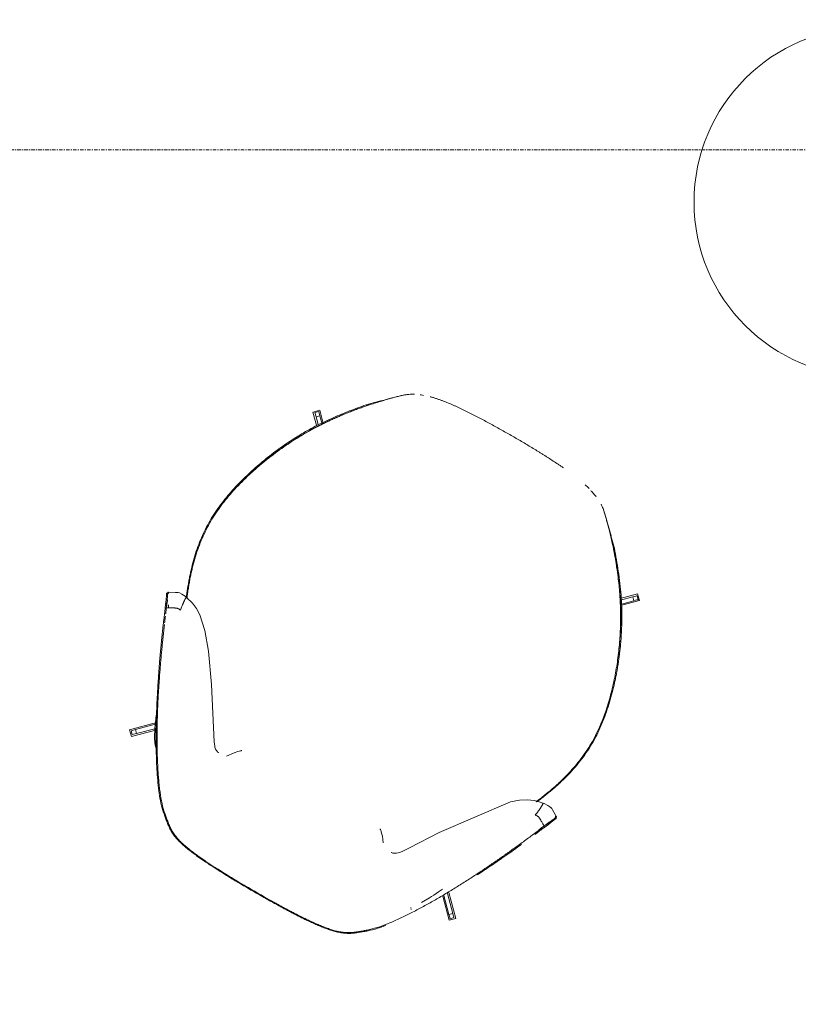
# Model space of a CAD drawing. Header units: millimetres. Extents: x -281 to 121694, y -16481 to 65128.
# Tile 242 of 256: x 82491 to 83829, y 42132 to 43823. Entities that reach past the tile are written whole.
import ezdxf

# ---------------------------------------------------------------- set-up
doc = ezdxf.new("R2010")
doc.units = ezdxf.units.MM
doc.linetypes.add('Grid Line', pattern=[12, 6, -2, 2, -2])
doc.layers.add('A--L$07A__Stramien', color=1, linetype='Continuous', lineweight=5)
doc.layers.add('A--L82__LosseGebruikersInvent', color=1, linetype='Continuous', lineweight=5)

# ---------------------------------------------------------------- blocks, each defined once
blk = doc.blocks.new('NLRS_82_FU_LB_tafel bijzet bella_hay_cpz - _tafel bijzet hay__bella_ø 600 h 320-44456152-L_80_ 12')
at = {"layer": 'A--L82__LosseGebruikersInvent'}
for start, end in [(360, 180), (180, 360)]:
    blk.add_arc((0, 0), 300, start, end, dxfattribs=at)
blk = doc.blocks.new('NLRS_82_FU_LB_stoel lounge take a line for a walk_moroso_cpz - 82_10_XX_stoel lounge_moroso_take a line for a walk-V250-L_80_ 12')
at = {"layer": 'A--L82__LosseGebruikersInvent'}
for p, q in [((-248.9, 340.5), (-249.6, 339.7)), ((-247.2, 338.7), (-247.8, 338)), ((-323.6, 315.5), (-315.2, 324)), ((-315.2, 324), (-284.9, 293.7)), ((284.5, 292.9), (315.5, 323.8)), ((315.5, 323.8), (323.9, 315.4)), ((-291, 282.9), (-323.6, 315.5)), ((-320.2, 316), (-315.2, 320.9)), ((-314.9, 310.7), (-309.9, 315.6)), ((-314.9, 310.7), (-289.6, 285.4)), ((-286, 291.7), (-309.9, 315.6)), ((310.5, 314.9), (285.9, 290.3)), ((288.9, 283.4), (315.4, 309.9)), ((323.9, 315.4), (290, 281.4)), ((310.5, 314.9), (315.8, 320.1)), ((310.5, 314.9), (315.4, 309.9)), ((320.7, 315.2), (315.4, 309.9)), ((315.8, 320.1), (320.7, 315.2)), ((-378.3, 95.8), (-380.6, 96.8)), ((373.3, 95.7), (371.5, 99.2)), ((378.8, 96.8), (376.5, 95.8)), ((-384.8, 79), (-387, 80.1)), ((386.2, 80.1), (384, 78.9)), ((-323.6, -315.3), (-299.9, -291.5)), ((-298.8, -293.3), (-315.7, -310.2)), ((-293.3, -301.8), (-315.1, -323.6)), ((-310.8, -315.2), (-295, -299.4)), ((315.3, -310.8), (303.9, -299.3)), ((305.6, -296.9), (324, -315.2)), ((-315.1, -323.6), (-323.6, -315.3)), ((-316.1, -320.5), (-321, -315.5)), ((-310.8, -315.2), (-315.7, -310.2)), ((315.6, -323.6), (298.8, -306.9)), ((299.9, -305.2), (310.4, -315.7)), ((315.3, -310.8), (310.4, -315.7)), ((315.7, -321), (310.4, -315.7)), ((315.3, -310.8), (320.6, -316)), ((324, -315.2), (315.6, -323.6)), ((320.6, -316), (315.7, -321)), ((-240, -371.2), (-241.6, -371.6)), ((251.3, -371.6), (249.6, -371.2))]:
    blk.add_line(p, q, dxfattribs=at)
at = {"layer": 'A--L82__LosseGebruikersInvent', "flags": 128}
for points in [[(-258.7, 321.1), (-265.1, 310.6), (-266.9, 307.3), (-268.8, 303.7), (-270.8, 299.7), (-275.1, 291), (-278.7, 283.7)], [(-173.6, 272.4), (-175.1, 272), (-179.2, 269.7), (-181.5, 267.5), (-182.9, 266), (-186, 262.1), (-194.1, 250.4), (-225, 201.9), (-304.6, 95.2), (-317, 85), (-328.4, 77.8), (-338.8, 73), (-347.4, 70.4), (-354, 69.2), (-354.1, 69.2)], [(-170.7, 272.8), (-170.7, 272.8), (-171.4, 272.8), (-172.8, 272.6), (-173.6, 272.4)], [(157.1, 270.9), (148.6, 259.5), (144.4, 254.7), (142.5, 252.8), (140.8, 251.2), (140, 250.5), (139.6, 250.1), (139.3, 249.9), (139.2, 249.8), (139.1, 249.8)], [(174.5, 272.4), (173.8, 272.6), (172.7, 272.8), (172.1, 272.8), (171.9, 272.8)], [(353.6, 69.2), (339.2, 72.8), (328.7, 77.5), (318.3, 84.1), (297.1, 102.6), (273.8, 130.4), (241, 177.7), (187.7, 260.5), (185.4, 263.6), (183.6, 265.9), (182.1, 267.5), (181, 268.8), (179.2, 270.3), (174.5, 272.4)], [(-134.2, 247.4), (-134.3, 247.5), (-134.6, 247.7), (-135, 248), (-136, 248.8), (-138, 250.5), (-139.8, 252.2), (-143.6, 256.1), (-150.7, 265.5)], [(-354.1, 69.2), (-356.2, 68.9), (-363.2, 68.4), (-367.4, 68.6), (-370.6, 69.3), (-371.9, 69.8), (-373.1, 70.3), (-374.5, 71), (-386.2, 77.7)], [(385.2, 77.7), (384.4, 77.2), (373.9, 71.3), (371.1, 69.8), (369.8, 69.4), (367.4, 68.8), (363, 68.4), (356, 68.8), (353.6, 69.2)]]:
    blk.add_lwpolyline(points, dxfattribs=at)
at = {"layer": 'A--L82__LosseGebruikersInvent'}
for centre, major_axis, ratio, start_param, end_param in [((-312, 307.8), (-8.25, 8.25), 0.000008, 5.072324, 6.166572), ((-307, 312.7), (-8.25, 8.25), 0.000008, 5.072324, 6.166572), ((-312.8, -307.3), (8.25, 8.25), 0.000003, 1.930742, 3.02499), ((-307.9, -312.3), (8.25, 8.25), 0.000003, 1.930742, 3.02499)]:
    blk.add_ellipse(centre, major_axis=major_axis, ratio=ratio, start_param=start_param, end_param=end_param, dxfattribs=at)
for points, knots in [([(217.5, 393.8), (213, 398.9), (206.8, 405.2), (199.9, 411.3), (196, 414.5), (193.2, 416.9), (190.2, 419.3), (186.1, 422.6), (180.7, 426.7), (173.4, 431.3), (165.5, 434.9), (157.9, 437.6), (150.1, 439.7), (143.6, 441), (138.2, 442), (134, 442.7), (129.8, 443.3), (124.2, 444.1), (117.3, 444.9), (109.1, 445.7), (100.7, 446.4), (92.2, 447), (84, 447.5), (75.7, 447.9), (67.2, 448.2), (58.7, 448.5), (50.1, 448.7), (41.5, 448.9), (33, 449.1), (24.5, 449.2), (16.2, 449.2), (7.8, 449.3), (-0.6, 449.3), (-9.1, 449.3), (-17.6, 449.2), (-26, 449.2), (-34.5, 449.1), (-43, 448.9), (-51.4, 448.7), (-59.8, 448.5), (-68.3, 448.2), (-76.7, 447.9), (-85.1, 447.5), (-93.4, 447), (-102, 446.4), (-110.3, 445.7), (-118.4, 444.9), (-125.3, 444.1), (-130.8, 443.4), (-135.1, 442.8), (-139.4, 442.1), (-144.7, 441.1), (-151.3, 439.8), (-159.1, 437.7), (-166.9, 435), (-174.8, 431.3), (-182.2, 426.8), (-187.7, 422.6), (-191.8, 419.2), (-194.8, 416.8), (-197.7, 414.5), (-201.6, 411.2), (-208.4, 405.1), (-214.7, 398.8), (-219.1, 393.8)], [0, 0, 0, 0, 0.035714, 0.053571, 0.0625, 0.071429, 0.080357, 0.089286, 0.107143, 0.125, 0.142857, 0.160714, 0.178571, 0.196429, 0.205357, 0.214286, 0.223214, 0.232143, 0.25, 0.267857, 0.285714, 0.303571, 0.321429, 0.339286, 0.357143, 0.375, 0.392857, 0.410714, 0.428571, 0.446429, 0.464286, 0.482143, 0.5, 0.517857, 0.535714, 0.553571, 0.571429, 0.589286, 0.607143, 0.625, 0.642857, 0.660714, 0.678571, 0.696429, 0.714286, 0.732143, 0.75, 0.767857, 0.776786, 0.785714, 0.794643, 0.803571, 0.821429, 0.839286, 0.857143, 0.875, 0.892857, 0.910714, 0.919643, 0.928571, 0.9375, 0.946429, 0.964286, 1, 1, 1, 1]), ([(-217.4, 393.3), (-213, 398.3), (-206.8, 404.5), (-200, 410.5), (-196.2, 413.8), (-193.4, 416.1), (-190.5, 418.5), (-186.4, 421.8), (-181, 425.9), (-173.7, 430.4), (-165.9, 434), (-158.3, 436.6), (-150.5, 438.7), (-144.1, 440), (-138.7, 441), (-134.6, 441.6), (-130.3, 442.2), (-124.8, 443), (-118, 443.8), (-109.9, 444.5), (-101.6, 445.2), (-93.2, 445.8), (-84.9, 446.3), (-76.6, 446.7), (-68.2, 447), (-59.7, 447.3), (-51.2, 447.5), (-42.8, 447.7), (-31.5, 447.9), (-20.4, 448), (-9.4, 448), (1.8, 448), (15.9, 448), (29.9, 447.9), (41.1, 447.7), (49.4, 447.5), (57.7, 447.3), (66.1, 447), (74.5, 446.7), (82.8, 446.3), (91.1, 445.8), (98.1, 445.3), (103.7, 444.9), (109.2, 444.4), (115.9, 443.8), (122.7, 443), (128.2, 442.3), (132.4, 441.7), (136.6, 441), (142, 440.1), (148.4, 438.8), (156.2, 436.8), (163.9, 434.1), (171.8, 430.5), (179.2, 426), (184.6, 421.8), (188.7, 418.5), (191.6, 416.2), (194.4, 413.8), (198.3, 410.6), (205.1, 404.6), (211.3, 398.3), (215.7, 393.3)], [0, 0, 0, 0, 0.035714, 0.053571, 0.0625, 0.071429, 0.080357, 0.089286, 0.107143, 0.125, 0.142857, 0.160714, 0.178571, 0.196429, 0.205357, 0.214286, 0.223214, 0.232143, 0.25, 0.267857, 0.285714, 0.303571, 0.321429, 0.339286, 0.357143, 0.375, 0.392857, 0.410714, 0.428571, 0.464286, 0.482143, 0.5, 0.535714, 0.571429, 0.589286, 0.607143, 0.625, 0.642857, 0.660714, 0.678571, 0.696429, 0.714286, 0.723214, 0.732143, 0.75, 0.767857, 0.776786, 0.785714, 0.794643, 0.803571, 0.821429, 0.839286, 0.857143, 0.875, 0.892857, 0.910714, 0.919643, 0.928571, 0.9375, 0.946429, 0.964286, 1, 1, 1, 1]), ([(-375.9, 102.3), (-373.8, 107.2), (-370.2, 115.7), (-364.7, 128.4), (-360.4, 138.3), (-356, 148.3), (-351.6, 158.1), (-347.9, 166.1), (-344.9, 172.6), (-342.6, 177.6), (-340.4, 182.4), (-337.5, 188.7), (-334, 196.1), (-330.5, 203.4), (-327.6, 209.4), (-325.3, 214.1), (-323, 218.8), (-319.9, 225.2), (-315.9, 233.2), (-311.1, 242.7), (-306.2, 252.3), (-301.3, 261.7), (-296.3, 270.9), (-291.4, 280.1), (-286.3, 289.3), (-281.1, 298.4), (-275.9, 307.4), (-270.6, 316.4), (-265.1, 325.5), (-259.5, 334.4), (-253.9, 343.2), (-248.2, 351.9), (-242.2, 360.8), (-236, 369.6), (-227.7, 380.9), (-221.5, 388.7), (-217.4, 393.3)], [0, 0, 0, 0, 0.0625, 0.09375, 0.125, 0.15625, 0.1875, 0.21875, 0.234375, 0.25, 0.265625, 0.28125, 0.3125, 0.34375, 0.359375, 0.375, 0.390625, 0.40625, 0.4375, 0.46875, 0.5, 0.53125, 0.5625, 0.59375, 0.625, 0.65625, 0.6875, 0.71875, 0.75, 0.78125, 0.8125, 0.84375, 0.875, 0.90625, 0.9375, 1, 1, 1, 1]), ([(215.7, 393.3), (219.8, 388.5), (226.2, 380.5), (234.6, 369.1), (240.8, 360.2), (246.7, 351.5), (252.2, 343), (257.6, 334.5), (263.1, 325.7), (268.6, 316.6), (273.9, 307.5), (279.2, 298.4), (284.4, 289.2), (289.5, 280), (294.4, 270.9), (299.3, 261.7), (304.2, 252.4), (309.1, 242.8), (313.9, 233.2), (318.7, 223.6), (323.4, 213.9), (328, 204.5), (332.3, 195.4), (335.9, 187.7), (338.8, 181.4), (341.1, 176.6), (343.3, 171.8), (346.1, 165.6), (349.5, 158), (353, 150.3), (355.9, 143.9), (358.8, 137.3), (361, 132.2), (362.5, 128.8), (362.6, 128.7)], [0, 0, 0, 0, 0.0625, 0.09375, 0.125, 0.15625, 0.1875, 0.21875, 0.25, 0.28125, 0.3125, 0.34375, 0.375, 0.40625, 0.4375, 0.46875, 0.5, 0.53125, 0.5625, 0.59375, 0.625, 0.65625, 0.6875, 0.71875, 0.734375, 0.75, 0.765625, 0.78125, 0.8125, 0.84375, 0.859375, 0.875, 0.90625, 0.9074327, 0.9074327, 0.9074327, 0.9074327]), ([(378.8, 96.8), (377.8, 98.9), (375.9, 102.9), (372.6, 110.2), (369.3, 117.9), (366.6, 124.4), (363.6, 131.3), (360.5, 138.5), (357.4, 145.4), (354.6, 151.7), (351.9, 157.6), (349.5, 162.9), (347.2, 168), (344.9, 173), (342.9, 177.3), (341.2, 180.9), (339.4, 184.8), (337, 189.7), (334.3, 195.4), (331.6, 201), (328.1, 208.3), (324.5, 215.6), (320.9, 222.9), (318.1, 228.5), (315.3, 234), (311.7, 241.3), (307.1, 250.3), (302.4, 259.2), (298.6, 266.3), (295.2, 272.7), (291.3, 279.9), (285.4, 290.6), (279.4, 301.3), (273.2, 311.9), (266.9, 322.6), (259.2, 335.3), (249.4, 350.5), (238.9, 366.2), (228.1, 381), (221, 389.8), (217.5, 393.8)], [0, 0, 0, 0, 0.035714, 0.071429, 0.089286, 0.107143, 0.125, 0.142857, 0.160714, 0.178571, 0.196429, 0.214286, 0.232143, 0.25, 0.267857, 0.276786, 0.285714, 0.303571, 0.321429, 0.339286, 0.357143, 0.392857, 0.410714, 0.428571, 0.446429, 0.464286, 0.5, 0.535714, 0.553571, 0.571429, 0.598214, 0.625, 0.678571, 0.705357, 0.732143, 0.785714, 0.839286, 0.892857, 0.946429, 1, 1, 1, 1]), ([(267.5, 318.4), (268, 318.1), (269.2, 317.1), (271.2, 315), (273.3, 312.3), (275.8, 308.7), (279.6, 302.5), (284.6, 293.1), (288.6, 285), (291.5, 278.4), (293.8, 273.1), (295.5, 269.2), (296.3, 267.3)], [0.0218609, 0.0218609, 0.0218609, 0.0218609, 0.05, 0.075, 0.1, 0.125, 0.15, 0.2, 0.25, 0.275, 0.3, 0.3239631, 0.3239631, 0.3239631, 0.3239631]), ([(268.2, 319.7), (269.2, 319.4), (271.5, 317.7), (275.7, 312.3), (279.8, 305.9), (283.2, 299.8), (285.9, 294.7), (288.6, 289.2), (292.1, 281.7), (296.5, 271.6), (300.2, 262.4), (302.2, 257.4), (302.4, 257)], [0, 0, 0, 0, 0.05, 0.1, 0.15, 0.175, 0.2, 0.225, 0.25, 0.3, 0.35, 0.3542078, 0.3542078, 0.3542078, 0.3542078]), ([(271.8, 313.3), (271.6, 313.5), (270.8, 314.5), (269.6, 315.8), (268.7, 316.6), (268.3, 316.9)], [0.92046634, 0.92046634, 0.92046634, 0.92046634, 0.925, 0.95, 0.96648697, 0.96648697, 0.96648697, 0.96648697]), ([(-317.9, 232.6), (-321.4, 225.6), (-329.2, 209.9), (-340.5, 186.5), (-350.2, 165.5), (-355.6, 153.8), (-357.7, 149)], [0.4503386, 0.4503386, 0.4503386, 0.4503386, 0.5, 0.5625, 0.625, 0.671875, 0.671875, 0.671875, 0.671875]), ([(-369.2, 122.6), (-370.3, 120.1), (-372.9, 114), (-376.1, 106.7), (-378.6, 101.1), (-379.9, 98.2), (-380.6, 96.8)], [0.7766234, 0.7766234, 0.7766234, 0.7766234, 0.8125, 0.875, 0.9375, 1, 1, 1, 1]), ([(363.7, 126.2), (364.7, 123.9), (366.2, 120.3), (367.8, 116.7), (368.3, 115.4)], [0.91534989, 0.91534989, 0.91534989, 0.91534989, 0.9375, 0.95111981, 0.95111981, 0.95111981, 0.95111981]), ([(-384, 78.5), (-384.1, 78.5), (-384.4, 78.3), (-384.8, 78.1), (-385.2, 77.9), (-385.6, 77.8), (-385.9, 77.7), (-386.1, 77.7), (-386.2, 77.8), (-386.2, 78), (-386, 78.6), (-385.7, 79.4), (-385.1, 80.8), (-384, 83.2), (-382.1, 87.7), (-379.4, 94), (-377.1, 99.3), (-375.9, 102.3)], [0.4830404, 0.4830404, 0.4830404, 0.4830404, 0.5, 0.5277778, 0.5555556, 0.5833333, 0.6111111, 0.6388889, 0.6666667, 0.6944444, 0.7222222, 0.75, 0.7777778, 0.8333333, 0.8888889, 0.9444444, 1, 1, 1, 1]), ([(-378.3, 95.8), (-377.3, 97.9), (-375.5, 101.9), (-372.8, 107.9), (-371.2, 111.7), (-371, 112)], [0, 0, 0, 0, 0.03571429, 0.07142857, 0.07406334, 0.07406334, 0.07406334, 0.07406334]), ([(-353, 93.4), (-353.4, 93.3), (-354.2, 93.2), (-355.8, 93), (-357.5, 93.1), (-359.4, 93.4), (-360.7, 93.9), (-362, 94.5), (-363.3, 95.1), (-364.6, 95.8), (-367.1, 97.2), (-370.1, 98.9), (-373.4, 100.8), (-375.1, 101.8), (-375.9, 102.3)], [-1, -1, -1, -1, -0.944444, -0.888889, -0.777778, -0.722222, -0.666667, -0.611111, -0.555556, -0.5, -0.444444, -0.222222, -0.111111, 0, 0, 0, 0]), ([(370.1, 111.4), (370.2, 111.1), (371.6, 107.9), (372.9, 104.8), (374, 102.3)], [0.96531104, 0.96531104, 0.96531104, 0.96531104, 0.96875, 1, 1, 1, 1]), ([(374, 102.3), (375.3, 99.3), (377.6, 93.9), (380.4, 87.7), (382.5, 83.2), (383.7, 80.7), (384.5, 79.3), (384.9, 78.5), (385.1, 78), (385.2, 77.8), (385.2, 77.7), (385.1, 77.7), (384.9, 77.8), (384.5, 77.9), (384, 78.2), (383.4, 78.6), (383.1, 78.9), (383, 79)], [0, 0, 0, 0, 0.0555556, 0.1111111, 0.1666667, 0.2222222, 0.25, 0.2777778, 0.3055556, 0.3333333, 0.3611111, 0.3888889, 0.4166667, 0.4444444, 0.5, 0.5277778, 0.5428321, 0.5428321, 0.5428321, 0.5428321]), ([(-380.6, 96.8), (-380.9, 95.9), (-381.5, 94.1), (-382.5, 91.3), (-383.7, 88.4), (-384.9, 85.6), (-385.8, 83.5), (-386.4, 82.1), (-386.8, 81.1), (-387.1, 80.5), (-387.1, 80.2), (-386.9, 80.1), (-386.3, 80.3), (-385.6, 80.6), (-385.1, 80.9), (-385.1, 80.9)], [0, 0, 0, 0, 0.0357143, 0.0714286, 0.1071429, 0.1428571, 0.1785714, 0.2142857, 0.25, 0.2857143, 0.3214286, 0.3571429, 0.4285714, 0.5, 0.502875, 0.502875, 0.502875, 0.502875]), ([(-379.6, 92.1), (-379.4, 92.6), (-379, 93.9), (-378.6, 95.1), (-378.3, 95.8)], [0.9305511, 0.9305511, 0.9305511, 0.9305511, 0.95833333, 1, 1, 1, 1]), ([(-353.2, 69.8), (-353.3, 69.7), (-353.5, 69.5), (-353.8, 69.2), (-354.1, 69.2), (-354.4, 69.2), (-354.6, 69.3), (-354.7, 69.6), (-354.8, 70.1), (-354.8, 70.8), (-354.9, 71.8), (-354.9, 73.1), (-354.8, 74.6), (-354.8, 76.3), (-354.7, 77.9), (-354.6, 79.4), (-354.5, 80.7), (-354.4, 82.1), (-354.3, 84.1), (-354, 86.7), (-353.6, 89.9), (-353.3, 92.2), (-353, 93.4)], [-0.5555556, -0.5555556, -0.5555556, -0.5555556, -0.5277778, -0.5, -0.4444444, -0.3888889, -0.3611111, -0.3333333, -0.3055556, -0.2777778, -0.25, -0.2222222, -0.1944444, -0.1666667, -0.1388889, -0.125, -0.1111111, -0.0972222, -0.0833333, -0.0555556, -0.0277778, 0, 0, 0, 0]), ([(364, 96.5), (363.5, 96.3), (362.7, 95.8), (361.4, 95.1), (360.1, 94.5), (358.8, 93.9), (357.4, 93.4), (355.6, 93.1), (353.9, 93), (352.3, 93.2), (351.6, 93.3), (351.2, 93.4)], [-0.5555556, -0.5555556, -0.5555556, -0.5555556, -0.5, -0.4444444, -0.3888889, -0.3333333, -0.2777778, -0.2222222, -0.1111111, -0.0555556, 0, 0, 0, 0]), ([(351.2, 93.4), (351.4, 92.2), (351.8, 89.9), (352.3, 86.7), (352.6, 84.1), (352.8, 82.1), (353, 80.7), (353.1, 79.4), (353.2, 77.9), (353.4, 76.3), (353.5, 74.6), (353.6, 73.1), (353.7, 71.8), (353.7, 70.8), (353.8, 70.1), (353.8, 69.6), (353.7, 69.3), (353.7, 69.2), (353.6, 69.2), (353.6, 69.2)], [-1, -1, -1, -1, -0.9722222, -0.9444444, -0.9166667, -0.9027778, -0.8888889, -0.875, -0.8611111, -0.8333333, -0.8055556, -0.7777778, -0.75, -0.7222222, -0.6944444, -0.6666667, -0.6388889, -0.6111111, -0.567108, -0.567108, -0.567108, -0.567108]), ([(376.5, 95.8), (376.8, 94.8), (377.5, 93), (378.4, 90.9), (378.9, 89.6), (379, 89.3)], [0, 0, 0, 0, 0.03571429, 0.07142857, 0.08285346, 0.08285346, 0.08285346, 0.08285346]), ([(382.6, 83.1), (382.8, 82.8), (383.6, 81.8), (384.7, 80.9), (385.6, 80.4), (386.1, 80.1), (386.2, 80.1), (385.9, 80.7), (385.2, 82.1), (384.2, 84), (383.1, 86.3), (381.8, 89.1), (380.7, 91.6), (379.8, 94), (379.2, 95.7), (378.8, 96.8)], [0.3501367, 0.3501367, 0.3501367, 0.3501367, 0.375, 0.4375, 0.5, 0.5625, 0.625, 0.6875, 0.75, 0.78125, 0.8125, 0.875, 0.90625, 0.9375, 1, 1, 1, 1]), ([(-344.1, 72.5), (-344.7, 71), (-346.5, 66.8), (-349.5, 59.7), (-352.7, 51.5), (-355.8, 43.2), (-358.8, 34.8), (-361.5, 26.3), (-364.9, 14.9), (-368.7, 0.6), (-372.3, -16.9), (-374.7, -34.5), (-376.1, -52.1), (-376.3, -75.6), (-373.6, -104.5), (-368.1, -132.9), (-362.4, -155.1), (-358.3, -168.8), (-354.8, -179.7), (-352.1, -187.7), (-349.2, -195.6), (-346.2, -203.6), (-343, -211.5), (-338.7, -222), (-333.8, -233), (-328.3, -244.5), (-322, -257.1), (-313.7, -272.4), (-303.1, -290.3), (-291.9, -307.4), (-280, -324), (-267.1, -340.7), (-254.4, -356.3), (-245.9, -366.5), (-241.6, -371.6)], [0.4766107, 0.4766107, 0.4766107, 0.4766107, 0.4814815, 0.4907407, 0.5, 0.5092593, 0.5185185, 0.5277778, 0.537037, 0.5555556, 0.5740741, 0.5925926, 0.6111111, 0.6296296, 0.6666667, 0.7037037, 0.7222222, 0.7407407, 0.75, 0.7592593, 0.7685185, 0.7777778, 0.787037, 0.7962963, 0.8148148, 0.8263889, 0.837963, 0.8611111, 0.8842593, 0.9074074, 0.9305556, 0.9537037, 0.9768519, 1, 1, 1, 1]), ([(-234, -377.4), (-240, -370.8), (-249.6, -359.9), (-262.2, -344.4), (-271.5, -332.4), (-279, -322.2), (-284.8, -314), (-289, -307.8), (-293.2, -301.6), (-297.2, -295.4), (-301.1, -289.1), (-306.3, -280.6), (-312.6, -269.8), (-322.2, -252.3), (-333.4, -229.5), (-345.4, -201.3), (-355.7, -172.4), (-364.3, -142.7), (-370.8, -112.2), (-374, -86.2), (-374.9, -65.1), (-374.4, -43.8), (-372, -22.6), (-368.4, -4.3), (-366, 6.1), (-364, 13.9), (-361.8, 21.6), (-358.6, 31.7), (-354.3, 44.4), (-349.1, 57.9), (-345.2, 67.3), (-343.4, 71.4), (-342.8, 72.9)], [0, 0, 0, 0, 0.0333333, 0.05, 0.0666667, 0.0833333, 0.0916667, 0.1, 0.1083333, 0.1166667, 0.125, 0.1333333, 0.15, 0.1666667, 0.2, 0.2333333, 0.2666667, 0.3, 0.3333333, 0.3666667, 0.3833333, 0.4, 0.4333333, 0.45, 0.4583333, 0.4666667, 0.475, 0.4833333, 0.5, 0.5166667, 0.525, 0.5298543, 0.5298543, 0.5298543, 0.5298543]), ([(351.4, 70.4), (351.8, 69.6), (353.3, 66.2), (355.7, 60.1), (358.8, 52.3), (361.7, 44.5), (364.5, 36.7), (367.1, 28.8), (369.5, 20.8), (372.6, 10.2), (377.2, -8.7), (381.7, -36), (383, -68.9), (380.3, -101.5), (374.3, -134.6), (366.8, -162.3), (359.4, -185), (353.2, -201.8), (346.6, -218.1), (339.4, -234.3), (331.8, -250.1), (323.5, -265.8), (314.9, -281.1), (307.3, -293.5), (301, -303.3), (296.3, -310.4), (291.6, -317.2), (286.8, -324.1), (281.6, -331.1), (276, -338.6), (270.1, -346.1), (264.3, -353.3), (258.9, -359.9), (251.8, -368.2), (246.8, -373.8), (243.6, -377.4)], [0.471256, 0.471256, 0.471256, 0.471256, 0.4741379, 0.4827586, 0.4913793, 0.5, 0.5086207, 0.5172414, 0.5258621, 0.5344828, 0.5517241, 0.5862069, 0.6206897, 0.6551724, 0.6896552, 0.7284483, 0.7478448, 0.7672414, 0.7866379, 0.8060345, 0.825431, 0.8448276, 0.8642241, 0.8836207, 0.893319, 0.9030172, 0.9127155, 0.9224138, 0.9321121, 0.9418103, 0.9515086, 0.9612069, 0.9709052, 0.9806034, 1, 1, 1, 1]), ([(251.3, -371.6), (254.5, -367.7), (260.9, -360), (270.4, -348.4), (279.9, -336.4), (289.1, -324.1), (297.9, -311.8), (309.2, -295), (319.8, -277.5), (329.5, -259.5), (338.8, -240.9), (349.6, -216.8), (360.8, -187.2), (370.3, -156.9), (377.8, -125.8), (382.8, -93.9), (384.6, -61.2), (382.6, -33.8), (379.1, -12), (375.5, 4.2), (371.9, 17.6), (368.6, 28.2), (366, 36.2), (363.3, 43.8), (359.6, 53.8), (356.1, 62.3), (353.4, 68.8), (352.9, 69.9)], [0, 0, 0, 0, 0.0172414, 0.0344828, 0.0517241, 0.0689655, 0.0862069, 0.1034483, 0.137931, 0.1551724, 0.1724138, 0.2068966, 0.2413793, 0.2758621, 0.3103448, 0.3448276, 0.3793103, 0.4137931, 0.4310345, 0.4482759, 0.4655172, 0.4741379, 0.4827586, 0.4913793, 0.5, 0.5172414, 0.5207166, 0.5207166, 0.5207166, 0.5207166]), ([(353.6, 69.2), (353.6, 69.2), (353.5, 69.2), (353.3, 69.2), (353.1, 69.5), (353, 69.7), (352.9, 69.8)], [-0.5665988, -0.5665988, -0.5665988, -0.5665988, -0.5555556, -0.5, -0.4722222, -0.4444444, -0.4444444, -0.4444444, -0.4444444]), ([(-348.7, -191.4), (-349.2, -190), (-350, -187.7), (-350.8, -185.5), (-351.1, -184.5)], [0.236622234, 0.236622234, 0.236622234, 0.236622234, 0.24137931, 0.244539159, 0.244539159, 0.244539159, 0.244539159]), ([(354.7, -197.8), (354, -199.7), (352.2, -204.3), (349.4, -211.5), (345.2, -221.9), (340.4, -232.9), (335, -244.4), (328.8, -257), (320.6, -272.3), (310.2, -290), (299.1, -307.1), (290, -320), (284.6, -327.3), (283.2, -329.2)], [0.7709242, 0.7709242, 0.7709242, 0.7709242, 0.7777778, 0.787037, 0.7962963, 0.8148148, 0.8263889, 0.837963, 0.8611111, 0.8842593, 0.9074074, 0.9305556, 0.9382173, 0.9382173, 0.9382173, 0.9382173]), ([(-273.6, -329.5), (-275.1, -327.7), (-279.5, -321.7), (-286.9, -311.5), (-295.5, -298.8), (-303.7, -285.9), (-311.5, -272.7), (-318.8, -259.3), (-328.2, -240.9), (-336, -223.7), (-341.2, -211.1), (-342.3, -208.2)], [0.0610152, 0.0610152, 0.0610152, 0.0610152, 0.0689655, 0.0862069, 0.1034483, 0.1206897, 0.137931, 0.1551724, 0.1724138, 0.2068966, 0.216992, 0.216992, 0.216992, 0.216992]), ([(279, -334.7), (277.6, -336.5), (272, -343.8), (262.2, -355.9), (253.8, -366.1), (249.6, -371.2)], [0.94593525, 0.94593525, 0.94593525, 0.94593525, 0.9537037, 0.97685185, 1, 1, 1, 1]), ([(-257.2, -350.4), (-257.8, -349.6), (-259.6, -347.3), (-261.5, -345.1), (-262.6, -343.6)], [0.030923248, 0.030923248, 0.030923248, 0.030923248, 0.034482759, 0.04076925, 0.04076925, 0.04076925, 0.04076925]), ([(-240, -371.2), (-243.2, -367.3), (-246.4, -363.4), (-249.7, -359.5), (-249.7, -359.5)], [0, 0, 0, 0, 0.01724138, 0.01742904, 0.01742904, 0.01742904, 0.01742904]), ([(-241.6, -371.6), (-237.9, -375.3), (-232.1, -381), (-224.3, -388.7), (-218.4, -394.4), (-212.5, -400.2), (-206.6, -406), (-201, -411.5), (-196.3, -415.9), (-193.3, -418.5), (-192.2, -419.4)], [0, 0, 0, 0, 0.03125, 0.046875, 0.0625, 0.078125, 0.09375, 0.109375, 0.125, 0.1334807, 0.1334807, 0.1334807, 0.1334807]), ([(198.5, -422.4), (198.8, -422.2), (201.3, -420.3), (205.5, -416.8), (210.8, -411.8), (217.9, -404.8), (227.2, -395.6), (239.1, -383.8), (247.3, -375.7), (251.3, -371.6)], [0.8566863, 0.8566863, 0.8566863, 0.8566863, 0.859375, 0.875, 0.890625, 0.90625, 0.9375, 0.96875, 1, 1, 1, 1]), ([(-183.9, -425.7), (-186.3, -424.1), (-190.7, -420.9), (-196.5, -415.8), (-201.9, -410.5), (-207.4, -405), (-213.3, -399.1), (-221.6, -390.7), (-228.6, -383.2), (-234, -377.4)], [0.8461538, 0.8461538, 0.8461538, 0.8461538, 0.8653846, 0.8846154, 0.9038462, 0.9230769, 0.9423077, 0.9615385, 1, 1, 1, 1]), ([(243.6, -377.4), (241.2, -380), (236.5, -385.1), (230, -392.1), (224.7, -397.5), (220.6, -401.7), (217.5, -404.8), (214.4, -407.9), (210.1, -412.3), (204.3, -417.8), (196.7, -424.1), (191.2, -427.6), (188.4, -429.1)], [0, 0, 0, 0, 0.0192308, 0.0384615, 0.0576923, 0.0673077, 0.0769231, 0.0865385, 0.0961538, 0.1153846, 0.1346154, 0.1538462, 0.1538462, 0.1538462, 0.1538462]), ([(-170.5, -432.4), (-169.5, -432.8), (-165.8, -434.3), (-161.3, -435.8), (-157.7, -436.8), (-156.9, -437)], [0.18144708, 0.18144708, 0.18144708, 0.18144708, 0.1875, 0.203125, 0.20761966, 0.20761966, 0.20761966, 0.20761966]), ([(162.6, -438.9), (162, -439), (159.8, -439.6), (155.8, -440.5), (150.6, -441.6), (145.4, -442.5), (138.6, -443.7), (130.3, -444.9), (122, -445.9), (115.3, -446.6), (110.1, -447), (104.9, -447.5), (98.1, -448), (89.6, -448.6), (79.4, -449.2), (69.1, -449.6), (58.6, -450), (48.2, -450.3), (37.7, -450.5), (27.2, -450.6), (16.8, -450.7), (6.6, -450.7), (-3.7, -450.7), (-14.1, -450.7), (-24.5, -450.5), (-34.8, -450.3), (-43.4, -450.1), (-50.3, -449.9), (-55.6, -449.7), (-60.7, -449.5), (-67.3, -449.2), (-75.5, -448.8), (-83.9, -448.3), (-91, -447.8), (-94.7, -447.5), (-96.6, -447.3)], [0.2080222, 0.2080222, 0.2080222, 0.2080222, 0.2115385, 0.2211538, 0.2307692, 0.2403846, 0.25, 0.2692308, 0.2884615, 0.2980769, 0.3076923, 0.3173077, 0.3269231, 0.3461538, 0.3653846, 0.3846154, 0.4038462, 0.4230769, 0.4423077, 0.4615385, 0.4807692, 0.5, 0.5192308, 0.5384615, 0.5576923, 0.5769231, 0.5961538, 0.6057692, 0.6153846, 0.625, 0.6346154, 0.6538462, 0.6730769, 0.6826923, 0.6923077, 0.6923077, 0.6923077, 0.6923077]), ([(173.7, -435.1), (175, -434.6), (176.8, -434), (178.6, -433.3), (179.2, -433.1)], [0.80483693, 0.80483693, 0.80483693, 0.80483693, 0.8125, 0.81547834, 0.81547834, 0.81547834, 0.81547834])]:
    blk.add_open_spline(points, degree=3, knots=knots, dxfattribs=at)
for points in [[(-219.1, 393.8), (-221.2, 391.4), (-223.4, 388.7), (-225.6, 385.9)], [(266.6, 319.7), (267, 319.9), (267.5, 320), (268.2, 319.7)], [(374, 102.3), (373.2, 101.8), (371.5, 100.8), (369, 99.4), (366.5, 98), (364.8, 97), (364, 96.5)], [(374.9, 99.2), (375.5, 98), (376, 96.9), (376.5, 95.8)], [(-385, 79.9), (-385, 79.9), (-384.9, 79.9), (-384.9, 79.9)], [(-384.8, 79), (-384.9, 79), (-384.9, 79.2), (-384.8, 79.5)], [(383.8, 79.4), (383.9, 79.2), (384, 79), (384, 78.9), (383.8, 79), (383.6, 79), (383.5, 79.1)], [(363.6, -171.7), (362.8, -174.1), (362.1, -176.6), (361.3, -179)], [(-235.8, -375.3), (-237.2, -373.9), (-238.6, -372.5), (-240, -371.2)], [(249.6, -371.2), (248.1, -372.8), (246.4, -374.4), (244.8, -376)], [(-143.6, -440.9), (-146.6, -440.3), (-149.5, -439.6), (-152.4, -438.9)]]:
    blk.add_open_spline(points, degree=3, dxfattribs=at)

msp = doc.modelspace()

# ---------------------------------------------------------------- linework, layer by layer
at = {"layer": 'A--L$07A__Stramien', "linetype": 'Grid Line'}
msp.add_line((100373, 43600), (-281.1, 43600), dxfattribs=at)

# ---------------------------------------------------------------- block references
at = {"layer": 'A--L82__LosseGebruikersInvent'}
msp.add_blockref('NLRS_82_FU_LB_tafel bijzet bella_hay_cpz - _tafel bijzet hay__bella_ø 600 h 320-44456152-L_80_ 12', (83950, 43510), dxfattribs=at)
at = {"layer": 'A--L82__LosseGebruikersInvent', "rotation": 150.0000000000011}
msp.add_blockref('NLRS_82_FU_LB_stoel lounge take a line for a walk_moroso_cpz - 82_10_XX_stoel lounge_moroso_take a line for a walk-V250-L_80_ 12', (83118.2, 42714.2), dxfattribs=at)

doc.saveas('drawing.dxf')
